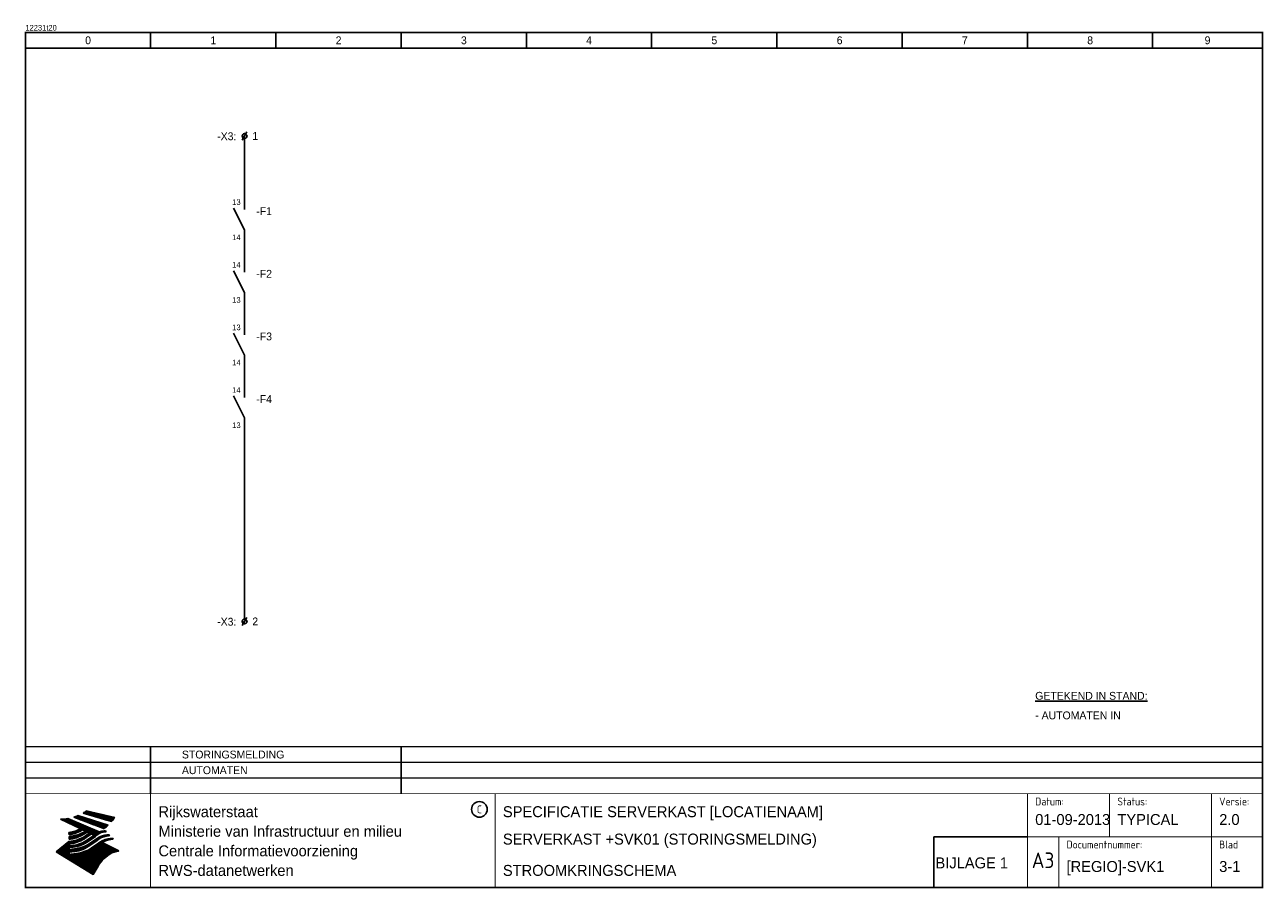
# Model space of a CAD drawing. Extents: x 0 to 395, y 0 to 276.
import ezdxf
from ezdxf.enums import TextEntityAlignment as Align

# ---------------------------------------------------------------- set-up
doc = ezdxf.new("R2010")
doc.units = 0
doc.header["$LTSCALE"] = 10
doc.header["$MEASUREMENT"] = 0
doc.header["$PDSIZE"] = 1
doc.layers.get('0').update_dxf_attribs({"color": 6, "linetype": 'CONTINUOUS'})
for name, color, linetype in [('ALG00', 7, 'CONTINUOUS'), ('ALG01', 2, 'CONTINUOUS'), ('GEG', 7, 'CONTINUOUS'), ('GEGLOGO', 7, 'CONTINUOUS')]:
    doc.layers.add(name, color=color, linetype=linetype)
doc.styles.add('ISO', font='ISO.SHX')
doc.styles.get("Standard").update_dxf_attribs({"font": 'iso-ss'})

# ---------------------------------------------------------------- blocks, each defined once
blk = doc.blocks.new('STANC')
at = {"color": 0}
blk.add_attdef('STANC', text='', height=1, dxfattribs=at).set_placement((0, 0), align=Align.CENTER)
blk = doc.blocks.new('XXD25-03')
blk.add_line((-0.75, -1.3), (0.75, 1.3))
blk.add_circle((0, 0), 0.75)
at = {"layer": 'ALG00', "color": 7}
for p in [(-0.75, 0), (0, 0.75), (0, 0), (0.75, 0), (0, -0.75)]:
    blk.add_point(p, dxfattribs=at)
at = {"flags": 1}
blk.add_attdef('OMSCHR1', text='', height=2.5, dxfattribs=at).set_placement((-2.6, 7.1), align=Align.RIGHT)
for tag, p in [('OMSCHR2', (-2.6, 2.67)), ('ST', (-2.61, -1.34))]:
    blk.add_attdef(tag, text='', height=2.5).set_placement(p, align=Align.RIGHT)
for tag, p, height, flags in [('LC', (2.48, 2.75), 2.5, 1), ('B1', (-0.75, 0.75), 0.1, 3), ('I3', (-0.75, 0), 0.1, 3), ('I1', (0, 0.75), 0.1, 3), ('I5', (0, 0), 0.1, 3), ('I4', (0.75, 0), 0.1, 3), ('I2', (0, -0.75), 0.1, 3), ('B2', (0.75, -0.75), 0.1, 3), ('GC', (2.48, -5.25), 1.8, 1), ('FC', (2.48, -8.25), 1.8, 3), ('NR', (2.48, -11.25), 1.8, 1)]:
    blk.add_attdef(tag, p, '', height=height, dxfattribs=dict(flags=flags))
blk.add_attdef('KT', (2.48, -1.25), '', height=2.5)
blk = doc.blocks.new('STANL')
at = {"color": 0}
blk.add_attdef('STANDL', (0, 0), '', height=1, dxfattribs=at)
blk = doc.blocks.new('A3')
at = {"color": 2}
blk.add_circle((145, 25), 2.5, dxfattribs=at)
at = {"layer": 'GEG'}
for p, q in [((148.83, 0.06), (148.83, 0.05)), ((150.06, 0.06), (150.06, 0.04)), ((150.09, 0.06), (150.09, -0.14))]:
    blk.add_line(p, q, dxfattribs=at)
at = {"layer": 'GEG', "color": 2, "const_width": 0.5}
blk.add_lwpolyline([(395.06, 0.06), (0.06, 0.06), (0.06, 273.06), (395.06, 273.06)], close=True, dxfattribs=at)
at = {"layer": 'GEG', "color": 2, "const_width": 0.3}
for points in [[(0.06, 30), (395.06, 30)], [(40, 0), (40, 30)], [(150, 0), (150, 30)], [(320, 0), (320, 30)], [(346.25, 16.25), (346.25, 30)], [(378.75, 0.06), (378.75, 30)], [(320, 16.25), (395, 16.25)], [(330, 0.06), (330, 16.25)]]:
    blk.add_lwpolyline(points, dxfattribs=at)
at = {"layer": 'GEGLOGO', "color": 4}
for p, q in [((18.46, 23.81), (27.49, 21.09)), ((18.46, 23.81), (27.49, 21.09)), ((18.48, 23.8), (22.35, 23.8)), ((18.61, 23.9), (21.92, 23.9)), ((18.77, 24), (21.49, 24)), ((18.93, 24.1), (21.06, 24.1)), ((19.08, 24.2), (20.63, 24.2)), ((19.22, 24.3), (20.2, 24.3)), ((19.36, 24.4), (19.77, 24.4)), ((19.45, 24.47), (28.56, 22.36)), ((19.45, 24.47), (28.56, 22.36)), ((11.27, 21.86), (21.98, 16.71)), ((11.27, 21.86), (21.98, 16.71)), ((11.4, 21.8), (14.11, 21.8)), ((11.61, 21.7), (14.35, 21.7)), ((11.82, 21.6), (14.58, 21.6)), ((12.03, 21.5), (14.82, 21.5)), ((12.23, 21.4), (15.05, 21.4)), ((12.41, 21.9), (13.88, 21.9)), ((12.44, 21.3), (15.29, 21.3)), ((12.65, 21.2), (15.52, 21.2)), ((12.86, 21.1), (15.76, 21.1)), ((13.07, 21), (15.99, 21)), ((13.27, 20.9), (16.23, 20.9)), ((13.33, 22), (13.64, 22)), ((13.48, 20.8), (16.46, 20.8)), ((13.56, 22.03), (23.58, 17.77)), ((13.56, 22.03), (23.58, 17.77)), ((13.69, 20.7), (16.7, 20.7)), ((13.9, 20.6), (16.93, 20.6)), ((14.1, 20.5), (17.17, 20.5)), ((14.31, 20.4), (17.4, 20.4)), ((14.52, 20.3), (17.64, 20.3)), ((14.73, 20.2), (17.87, 20.2)), ((14.94, 20.1), (18.11, 20.1)), ((15.14, 20), (18.34, 20)), ((15.35, 19.9), (18.58, 19.9)), ((15.5, 22.49), (25.02, 18.83)), ((15.5, 22.49), (25.02, 18.83)), ((15.53, 22.5), (18.33, 22.5)), ((15.56, 19.8), (18.81, 19.8)), ((15.73, 22.4), (18.65, 22.4)), ((15.82, 22.6), (18.02, 22.6)), ((15.99, 22.3), (18.96, 22.3)), ((16.08, 22.7), (17.7, 22.7)), ((16.25, 22.2), (19.28, 22.2)), ((16.32, 22.8), (17.38, 22.8)), ((16.51, 22.1), (19.6, 22.1)), ((16.54, 22.9), (17.07, 22.9)), ((16.75, 23), (26.48, 19.92)), ((16.75, 23), (26.48, 19.92)), ((16.77, 22), (19.91, 22)), ((17.03, 21.9), (20.23, 21.9)), ((17.29, 21.8), (20.54, 21.8)), ((17.55, 21.7), (20.86, 21.7)), ((17.81, 21.6), (21.18, 21.6)), ((18.07, 21.5), (21.49, 21.5)), ((18.33, 21.4), (21.81, 21.4)), ((18.59, 21.3), (22.13, 21.3)), ((18.81, 23.7), (22.78, 23.7)), ((18.86, 21.2), (22.44, 21.2)), ((19.12, 21.1), (22.76, 21.1)), ((19.14, 23.6), (23.22, 23.6)), ((19.38, 21), (23.07, 21)), ((19.48, 23.5), (23.65, 23.5)), ((19.64, 20.9), (23.39, 20.9)), ((19.81, 23.4), (24.08, 23.4)), ((19.9, 20.8), (23.71, 20.8)), ((20.14, 23.3), (24.51, 23.3)), ((20.16, 20.7), (24.02, 20.7)), ((20.42, 20.6), (24.34, 20.6)), ((20.48, 23.2), (24.94, 23.2)), ((20.68, 20.5), (24.66, 20.5)), ((20.81, 23.1), (25.37, 23.1)), ((20.94, 20.4), (24.97, 20.4)), ((21.14, 23), (25.8, 23)), ((21.2, 20.3), (25.29, 20.3)), ((21.46, 20.2), (25.6, 20.2)), ((21.47, 22.9), (26.23, 22.9)), ((21.72, 20.1), (25.92, 20.1)), ((21.81, 22.8), (26.66, 22.8)), ((21.98, 20), (26.24, 20)), ((22.14, 22.7), (27.09, 22.7)), ((22.24, 19.9), (26.45, 19.9)), ((22.47, 22.6), (27.53, 22.6)), ((22.5, 19.8), (26.34, 19.8)), ((22.81, 22.5), (27.96, 22.5)), ((23.14, 22.4), (28.39, 22.4)), ((23.47, 22.3), (28.51, 22.3)), ((23.81, 22.2), (28.43, 22.2)), ((24.14, 22.1), (28.36, 22.1)), ((24.47, 22), (28.28, 22)), ((24.81, 21.9), (28.2, 21.9)), ((25.14, 21.8), (28.12, 21.8)), ((25.47, 21.7), (28.03, 21.7)), ((25.8, 21.6), (27.95, 21.6)), ((26.14, 21.5), (27.86, 21.5)), ((26.47, 21.4), (27.77, 21.4)), ((26.8, 21.3), (27.68, 21.3)), ((27.14, 21.2), (27.59, 21.2)), ((27.47, 21.1), (27.5, 21.1)), ((13.95, 16.91), (13.91, 17.62)), ((13.95, 16.91), (13.91, 17.62)), ((13.91, 17.6), (16.6, 17.6)), ((13.91, 17.5), (16.34, 17.5)), ((13.92, 17.4), (16.06, 17.4)), ((13.93, 17.3), (15.75, 17.3)), ((13.93, 17.2), (15.41, 17.2)), ((13.94, 17.1), (15.01, 17.1)), ((13.94, 17), (14.53, 17)), ((13.95, 16.91), (14.11, 16.93)), ((13.95, 16.91), (14.11, 16.93)), ((13.95, 16.35), (14.24, 16.38)), ((13.95, 16.35), (14.24, 16.38)), ((13.95, 15.45), (13.95, 16.35)), ((13.95, 15.45), (13.95, 16.35)), ((13.95, 16.3), (17.26, 16.3)), ((13.95, 16.2), (17.02, 16.2)), ((13.95, 16.1), (16.77, 16.1)), ((13.95, 16), (16.5, 16)), ((13.95, 15.9), (16.2, 15.9)), ((14.47, 17.7), (16.84, 17.7)), ((14.47, 16.4), (17.48, 16.4)), ((14.99, 17.8), (17.06, 17.8)), ((15.22, 16.5), (17.69, 16.5)), ((15.41, 17.9), (17.27, 17.9)), ((15.73, 16.6), (17.89, 16.6)), ((15.76, 18), (17.47, 18)), ((15.77, 19.7), (19.05, 19.7)), ((15.98, 19.6), (19.28, 19.6)), ((16.08, 18.1), (17.67, 18.1)), ((16.14, 16.7), (18.08, 16.7)), ((16.18, 19.5), (19.52, 19.5)), ((16.36, 18.2), (17.85, 18.2)), ((16.39, 19.4), (19.75, 19.4)), ((16.49, 16.8), (18.26, 16.8)), ((16.6, 19.3), (19.99, 19.3)), ((16.63, 18.3), (18.02, 18.3)), ((16.8, 16.9), (18.43, 16.9)), ((16.81, 19.2), (20.22, 19.2)), ((16.87, 18.4), (18.19, 18.4)), ((17.02, 19.1), (20.46, 19.1)), ((17.08, 17), (18.59, 17)), ((17.1, 18.5), (18.35, 18.5)), ((17.22, 19), (20.69, 19)), ((17.31, 18.6), (18.29, 18.6)), ((17.34, 17.1), (18.75, 17.1)), ((17.43, 18.9), (20.93, 18.9)), ((17.51, 18.7), (18.1, 18.7)), ((17.58, 17.2), (18.91, 17.2)), ((17.64, 18.8), (21.16, 18.8)), ((17.7, 18.8), (17.9, 18.8)), ((18.41, 18.54), (17.8, 18.85)), ((18.41, 18.54), (17.8, 18.85)), ((17.8, 17.3), (19.05, 17.3)), ((17.85, 18.7), (21.4, 18.7)), ((18.01, 17.4), (19.19, 17.4)), ((18.05, 18.6), (21.63, 18.6)), ((18.1, 15.9), (19.25, 15.9)), ((18.21, 17.5), (19.34, 17.5)), ((18.26, 18.5), (21.87, 18.5)), ((18.29, 16), (19.38, 16)), ((18.4, 17.6), (19.49, 17.6)), ((18.47, 18.4), (22.1, 18.4)), ((18.47, 16.1), (19.53, 16.1)), ((18.58, 17.7), (19.63, 17.7)), ((18.64, 16.2), (19.68, 16.2)), ((18.68, 18.3), (22.34, 18.3)), ((18.75, 17.8), (19.78, 17.8)), ((18.8, 16.3), (19.82, 16.3)), ((18.89, 18.2), (22.57, 18.2)), ((18.91, 17.9), (19.66, 17.9)), ((18.96, 16.4), (19.97, 16.4)), ((19.01, 17.96), (19.24, 18.11)), ((19.01, 17.96), (19.24, 18.11)), ((19.07, 18), (19.46, 18)), ((19.09, 18.1), (22.81, 18.1)), ((19.11, 16.5), (20.11, 16.5)), ((19.18, 16.54), (20.52, 17.46)), ((19.18, 16.54), (20.52, 17.46)), ((19.21, 18.1), (19.27, 18.1)), ((19.21, 17.41), (19.81, 17.82)), ((19.21, 17.41), (19.81, 17.82)), ((19.24, 18.11), (19.81, 17.82)), ((19.24, 18.11), (19.81, 17.82)), ((19.26, 16.6), (20.26, 16.6)), ((19.3, 18), (23.04, 18)), ((19.38, 15.99), (21.09, 17.17)), ((19.38, 15.99), (21.09, 17.17)), ((19.4, 16.7), (20.41, 16.7)), ((19.51, 17.9), (23.28, 17.9)), ((19.55, 16.8), (20.55, 16.8)), ((19.7, 16.9), (20.7, 16.9)), ((19.72, 17.8), (23.51, 17.8)), ((19.84, 17), (20.85, 17)), ((19.89, 15.28), (22.17, 16.84)), ((19.89, 15.28), (22.17, 16.84)), ((19.93, 17.7), (23.48, 17.7)), ((19.99, 17.1), (20.99, 17.1)), ((20.09, 14.73), (22.37, 16.29)), ((20.09, 14.73), (22.37, 16.29)), ((20.13, 17.6), (23.33, 17.6)), ((20.13, 17.2), (21.03, 17.2)), ((20.28, 17.3), (20.83, 17.3)), ((20.34, 17.5), (23.17, 17.5)), ((20.43, 17.4), (20.63, 17.4)), ((20.52, 17.46), (21.09, 17.17)), ((20.52, 17.46), (21.09, 17.17)), ((20.55, 17.4), (23.02, 17.4)), ((20.76, 17.3), (22.87, 17.3)), ((20.8, 15.9), (21.8, 15.9)), ((20.94, 16), (21.95, 16)), ((20.96, 17.2), (22.72, 17.2)), ((21.09, 16.1), (22.09, 16.1)), ((21.17, 17.1), (22.57, 17.1)), ((21.24, 16.2), (22.24, 16.2)), ((21.38, 17), (22.42, 17)), ((21.38, 16.3), (22.38, 16.3)), ((21.53, 16.4), (22.47, 16.4)), ((21.59, 16.9), (22.27, 16.9)), ((21.67, 16.5), (22.57, 16.5)), ((21.8, 16.8), (22.12, 16.8)), ((21.82, 16.6), (22.67, 16.6)), ((21.97, 16.7), (22.77, 16.7)), ((23.58, 17.77), (21.98, 16.71)), ((23.58, 17.77), (21.98, 16.71)), ((22.11, 16.8), (22.89, 16.8)), ((22.23, 16.9), (23.01, 16.9)), ((22.35, 17), (23.14, 17)), ((22.47, 17.1), (23.28, 17.1)), ((22.59, 17.2), (23.43, 17.2)), ((22.73, 17.3), (23.59, 17.3)), ((22.76, 19.7), (26.22, 19.7)), ((22.88, 17.4), (23.77, 17.4)), ((23.02, 19.6), (26.1, 19.6)), ((23.04, 17.5), (23.97, 17.5)), ((23.18, 15.9), (24.16, 15.9)), ((23.22, 17.6), (24.19, 17.6)), ((23.28, 19.5), (25.98, 19.5)), ((23.35, 16), (24.36, 16)), ((23.43, 17.7), (24.49, 17.7)), ((23.53, 16.1), (24.58, 16.1)), ((23.55, 19.4), (25.85, 19.4)), ((23.66, 17.8), (25.05, 17.8)), ((23.73, 16.2), (24.83, 16.2)), ((23.81, 19.3), (25.71, 19.3)), ((23.93, 17.9), (25.73, 17.9)), ((23.95, 16.3), (25.12, 16.3)), ((24.07, 19.2), (25.57, 19.2)), ((24.2, 16.4), (25.48, 16.4)), ((24.33, 19.1), (25.43, 19.1)), ((24.33, 18), (25.64, 18)), ((24.49, 16.5), (25.93, 16.5)), ((24.59, 19), (25.28, 19)), ((24.83, 16.6), (26.49, 16.6)), ((24.85, 18.9), (25.12, 18.9)), ((25.3, 16.7), (26.92, 16.7)), ((25.55, 18.09), (25.77, 17.86)), ((25.55, 18.09), (25.77, 17.86)), ((25.78, 16.8), (26.82, 16.8)), ((26.72, 16.9), (26.97, 16.65)), ((26.72, 16.9), (26.97, 16.65)), ((13.91, 14.73), (9.86, 11.38)), ((13.91, 14.73), (9.86, 11.38)), ((10.48, 11.9), (17.46, 11.9)), ((10.61, 12), (17.77, 12)), ((10.73, 12.1), (18.06, 12.1)), ((10.85, 12.2), (13.95, 12.2)), ((10.97, 12.3), (13.95, 12.3)), ((11.09, 12.4), (13.95, 12.4)), ((11.21, 12.5), (13.95, 12.5)), ((11.33, 12.6), (13.95, 12.6)), ((11.45, 12.7), (13.95, 12.7)), ((11.57, 12.8), (13.95, 12.8)), ((11.69, 12.9), (14.78, 12.9)), ((11.81, 13), (15.63, 13)), ((11.94, 13.1), (16.22, 13.1)), ((12.06, 13.2), (16.67, 13.2)), ((12.18, 13.3), (17.05, 13.3)), ((12.3, 13.4), (13.95, 13.4)), ((12.42, 13.5), (13.95, 13.5)), ((12.54, 13.6), (13.95, 13.6)), ((12.66, 13.7), (13.95, 13.7)), ((12.78, 13.8), (13.95, 13.8)), ((12.9, 13.9), (13.95, 13.9)), ((13.02, 14), (14.54, 14)), ((13.15, 14.1), (15.12, 14.1)), ((13.27, 14.2), (15.56, 14.2)), ((13.39, 14.3), (15.94, 14.3)), ((13.51, 14.4), (16.26, 14.4)), ((13.63, 14.5), (16.56, 14.5)), ((13.75, 14.6), (16.83, 14.6)), ((13.87, 14.7), (17.08, 14.7)), ((13.95, 15.8), (15.86, 15.8)), ((13.95, 15.7), (15.48, 15.7)), ((13.95, 15.6), (15.02, 15.6)), ((13.95, 15.5), (14.42, 15.5)), ((13.95, 15.45), (14.44, 15.5)), ((13.95, 15.45), (14.44, 15.5)), ((13.95, 14.72), (14.41, 14.77)), ((13.95, 14.72), (14.41, 14.77)), ((13.95, 13.93), (14.61, 14.01)), ((13.95, 13.93), (14.61, 14.01)), ((13.95, 13.93), (13.95, 13.32)), ((13.95, 13.93), (13.95, 13.32)), ((13.95, 13.32), (15.12, 13.45)), ((13.95, 13.32), (15.12, 13.45)), ((13.95, 12.81), (15.32, 12.96)), ((13.95, 12.81), (15.32, 12.96)), ((13.95, 12.81), (13.95, 12.18)), ((13.95, 12.81), (13.95, 12.18)), ((13.95, 12.18), (15.65, 12.37)), ((13.95, 12.18), (15.65, 12.37)), ((14.11, 12.2), (18.32, 12.2)), ((14.62, 14.8), (17.32, 14.8)), ((14.69, 13.4), (17.38, 13.4)), ((15.01, 12.3), (18.56, 12.3)), ((15.23, 14.9), (17.54, 14.9)), ((15.49, 13.5), (17.67, 13.5)), ((15.7, 15), (17.74, 15)), ((15.94, 12.4), (18.78, 12.4)), ((16.02, 13.6), (17.94, 13.6)), ((16.08, 15.1), (17.94, 15.1)), ((16.42, 15.2), (18.13, 15.2)), ((16.45, 13.7), (18.19, 13.7)), ((16.62, 12.5), (19, 12.5)), ((16.72, 15.3), (18.31, 15.3)), ((16.81, 13.8), (18.42, 13.8)), ((16.99, 15.4), (18.48, 15.4)), ((17.1, 12.6), (19.2, 12.6)), ((17.13, 13.9), (18.64, 13.9)), ((17.24, 15.5), (18.64, 15.5)), ((17.42, 14), (18.85, 14)), ((17.48, 15.6), (18.8, 15.6)), ((17.5, 12.7), (19.39, 12.7)), ((17.69, 14.1), (19.04, 14.1)), ((17.7, 15.7), (18.96, 15.7)), ((17.84, 12.8), (19.57, 12.8)), ((17.9, 15.8), (19.1, 15.8)), ((17.94, 14.2), (19.23, 14.2)), ((18.14, 12.9), (19.75, 12.9)), ((18.16, 14.3), (19.41, 14.3)), ((18.38, 14.4), (19.58, 14.4)), ((18.42, 13), (19.92, 13)), ((18.58, 14.5), (19.74, 14.5)), ((18.67, 13.1), (20.08, 13.1)), ((18.78, 14.6), (19.9, 14.6)), ((18.91, 13.2), (20.23, 13.2)), ((18.96, 14.7), (20.05, 14.7)), ((19.13, 13.3), (20.38, 13.3)), ((19.14, 14.8), (20.19, 14.8)), ((19.31, 14.9), (20.34, 14.9)), ((19.34, 13.4), (20.53, 13.4)), ((19.47, 15), (20.49, 15)), ((19.54, 13.5), (20.67, 13.5)), ((19.62, 15.1), (20.63, 15.1)), ((19.72, 13.6), (20.81, 13.6)), ((19.77, 15.2), (20.78, 15.2)), ((19.79, 11.9), (29.51, 11.9)), ((19.9, 13.7), (20.96, 13.7)), ((19.92, 15.3), (20.92, 15.3)), ((19.99, 12), (29.31, 12)), ((20.07, 15.4), (21.07, 15.4)), ((20.07, 13.8), (21.11, 13.8)), ((20.18, 12.1), (29.11, 12.1)), ((20.21, 15.5), (21.22, 15.5)), ((20.24, 13.9), (21.25, 13.9)), ((20.36, 15.6), (21.36, 15.6)), ((20.36, 12.2), (28.91, 12.2)), ((20.39, 14), (21.4, 14)), ((20.42, 14.02), (22.7, 15.58)), ((20.42, 14.02), (22.7, 15.58)), ((20.5, 15.7), (21.51, 15.7)), ((20.53, 12.3), (28.71, 12.3)), ((20.54, 14.1), (21.54, 14.1)), ((20.62, 13.47), (22.9, 15.03)), ((20.62, 13.47), (22.9, 15.03)), ((20.65, 15.8), (21.65, 15.8)), ((20.69, 14.2), (21.69, 14.2)), ((20.7, 12.4), (28.51, 12.4)), ((20.83, 14.3), (21.84, 14.3)), ((20.86, 12.5), (28.31, 12.5)), ((20.98, 14.4), (21.98, 14.4)), ((21.01, 12.6), (28.11, 12.6)), ((21.11, 12.67), (23.39, 14.23)), ((21.11, 12.67), (23.39, 14.23)), ((21.13, 14.5), (22.13, 14.5)), ((21.16, 12.7), (27.91, 12.7)), ((21.27, 14.6), (22.28, 14.6)), ((21.3, 12.8), (27.7, 12.8)), ((21.42, 14.7), (22.42, 14.7)), ((21.45, 12.9), (27.5, 12.9)), ((21.56, 14.8), (22.57, 14.8)), ((21.6, 13), (27.3, 13)), ((21.71, 14.9), (22.71, 14.9)), ((21.74, 13.1), (27.1, 13.1)), ((21.86, 15), (22.86, 15)), ((21.89, 13.2), (26.9, 13.2)), ((22, 15.1), (22.98, 15.1)), ((22.03, 13.3), (26.7, 13.3)), ((22.15, 15.2), (23.1, 15.2)), ((22.18, 13.4), (26.5, 13.4)), ((22.29, 15.3), (23.22, 15.3)), ((22.33, 13.5), (26.3, 13.5)), ((22.44, 15.4), (23.36, 15.4)), ((22.47, 13.6), (26.1, 13.6)), ((22.59, 15.5), (23.5, 15.5)), ((22.62, 13.7), (25.89, 13.7)), ((22.73, 15.6), (23.64, 15.6)), ((22.76, 13.8), (25.69, 13.8)), ((22.87, 15.7), (23.8, 15.7)), ((22.91, 13.9), (25.49, 13.9)), ((23.02, 15.8), (23.97, 15.8)), ((23.06, 14), (25.29, 14)), ((23.2, 14.1), (25.09, 14.1)), ((23.35, 14.2), (24.89, 14.2)), ((23.48, 14.3), (24.69, 14.3)), ((23.61, 14.4), (24.59, 14.4)), ((23.75, 14.5), (24.74, 14.5)), ((23.9, 14.6), (24.9, 14.6)), ((24.06, 14.7), (25.08, 14.7)), ((24.23, 14.8), (25.27, 14.8)), ((24.41, 14.9), (25.48, 14.9)), ((24.55, 14.37), (29.83, 11.74)), ((24.55, 14.37), (29.83, 11.74)), ((24.61, 15), (25.72, 15)), ((24.82, 15.1), (25.99, 15.1)), ((25.06, 15.2), (26.32, 15.2)), ((25.33, 15.3), (26.75, 15.3)), ((25.64, 15.4), (27.34, 15.4)), ((26.02, 15.5), (27.93, 15.5)), ((26.56, 15.6), (27.97, 15.6)), ((27.11, 15.7), (27.88, 15.7)), ((27.79, 15.79), (28.06, 15.51)), ((27.79, 15.79), (28.06, 15.51)), ((21.66, 4.22), (9.86, 11.38)), ((21.66, 4.22), (9.86, 11.38)), ((9.88, 11.4), (14.58, 11.4)), ((10, 11.5), (15.48, 11.5)), ((10, 11.3), (13.95, 11.3)), ((10.12, 11.6), (16.22, 11.6)), ((10.17, 11.2), (13.95, 11.2)), ((10.24, 11.7), (16.71, 11.7)), ((10.33, 11.1), (13.95, 11.1)), ((10.36, 11.8), (17.11, 11.8)), ((10.5, 11), (13.95, 11)), ((10.66, 10.9), (13.95, 10.9)), ((10.83, 10.8), (13.95, 10.8)), ((10.99, 10.7), (13.95, 10.7)), ((11.15, 10.6), (26.8, 10.6)), ((11.32, 10.5), (26.65, 10.5)), ((11.48, 10.4), (26.5, 10.4)), ((11.65, 10.3), (26.36, 10.3)), ((11.81, 10.2), (26.22, 10.2)), ((11.98, 10.1), (26.09, 10.1)), ((12.14, 10), (25.96, 10)), ((12.31, 9.9), (25.83, 9.9)), ((12.47, 9.8), (25.71, 9.8)), ((12.64, 9.7), (25.59, 9.7)), ((12.8, 9.6), (25.48, 9.6)), ((12.97, 9.5), (25.36, 9.5)), ((13.13, 9.4), (25.25, 9.4)), ((13.3, 9.3), (25.15, 9.3)), ((13.46, 9.2), (25.04, 9.2)), ((13.63, 9.1), (24.94, 9.1)), ((13.79, 9), (24.84, 9)), ((13.95, 11.33), (15.85, 11.54)), ((13.95, 11.33), (15.85, 11.54)), ((13.95, 11.33), (13.95, 10.63)), ((13.95, 11.33), (13.95, 10.63)), ((13.95, 10.63), (16.34, 10.9)), ((13.95, 10.63), (16.34, 10.9)), ((13.96, 8.9), (24.75, 8.9)), ((14.12, 8.8), (24.65, 8.8)), ((14.29, 8.7), (24.56, 8.7)), ((14.45, 8.6), (24.47, 8.6)), ((14.55, 10.7), (26.96, 10.7)), ((14.62, 8.5), (24.38, 8.5)), ((14.78, 8.4), (24.3, 8.4)), ((14.94, 8.3), (24.22, 8.3)), ((15.11, 8.2), (24.14, 8.2)), ((15.27, 8.1), (24.06, 8.1)), ((15.44, 8), (23.98, 8)), ((15.45, 10.8), (27.12, 10.8)), ((16.35, 10.9), (27.29, 10.9)), ((17.04, 11), (27.47, 11)), ((17.53, 11.1), (27.69, 11.1)), ((17.93, 11.2), (28.02, 11.2)), ((18.27, 11.3), (28.36, 11.3)), ((18.58, 11.4), (28.69, 11.4)), ((18.86, 11.5), (29.03, 11.5)), ((19.12, 11.6), (29.36, 11.6)), ((29.61, 11.68), (19.36, 11.68)), ((19.58, 11.8), (29.71, 11.8)), ((27.61, 11.08), (29.83, 11.74)), ((27.61, 11.08), (29.83, 11.74)), ((29.83, 11.74), (29.68, 11.69)), ((29.83, 11.74), (29.68, 11.69)), ((29.69, 11.7), (29.71, 11.7)), ((15.6, 7.9), (23.9, 7.9)), ((15.77, 7.8), (23.83, 7.8)), ((15.93, 7.7), (23.76, 7.7)), ((16.1, 7.6), (23.69, 7.6)), ((16.26, 7.5), (23.62, 7.5)), ((16.43, 7.4), (23.55, 7.4)), ((16.59, 7.3), (23.48, 7.3)), ((16.76, 7.2), (23.42, 7.2)), ((16.92, 7.1), (23.36, 7.1)), ((17.09, 7), (23.29, 7)), ((17.25, 6.9), (23.23, 6.9)), ((17.42, 6.8), (23.17, 6.8)), ((17.58, 6.7), (23.12, 6.7)), ((17.75, 6.6), (23.06, 6.6)), ((17.91, 6.5), (23, 6.5)), ((18.08, 6.4), (22.94, 6.4)), ((18.24, 6.3), (22.88, 6.3)), ((18.4, 6.2), (22.82, 6.2)), ((18.57, 6.1), (22.76, 6.1)), ((18.73, 6), (22.71, 6)), ((18.9, 5.9), (22.65, 5.9)), ((19.06, 5.8), (22.59, 5.8)), ((19.23, 5.7), (22.53, 5.7)), ((19.39, 5.6), (22.47, 5.6)), ((19.56, 5.5), (22.41, 5.5)), ((19.72, 5.4), (22.35, 5.4)), ((19.89, 5.3), (22.3, 5.3)), ((20.05, 5.2), (22.24, 5.2)), ((20.22, 5.1), (22.18, 5.1)), ((20.38, 5), (22.12, 5)), ((20.55, 4.9), (22.06, 4.9)), ((20.71, 4.8), (22, 4.8)), ((20.88, 4.7), (21.94, 4.7)), ((21.04, 4.6), (21.89, 4.6)), ((21.21, 4.5), (21.83, 4.5)), ((21.37, 4.4), (21.77, 4.4)), ((21.54, 4.3), (21.71, 4.3)), ((21.66, 4.22), (23.2, 6.85)), ((21.66, 4.22), (23.2, 6.85))]:
    blk.add_line(p, q, dxfattribs=at)
for centre, radius, start, end in [((13.75, 31.93), 9.39, 300.0654, 307.393), ((13.75, 31.93), 9.39, 300.0654, 307.393), ((11.37, 35.73), 13.87, 269.6055, 279.0886), ((11.37, 35.73), 13.87, 269.6055, 279.0886), ((12.6, 31.4), 9.37, 288.0217, 296.3084), ((12.6, 31.4), 9.37, 288.0217, 296.3084), ((20.18, 26.85), 9.36, 301.1147, 312.2814), ((20.18, 26.85), 9.36, 301.1147, 312.2814), ((16.35, 31.52), 15.26, 316.9248, 323.1399), ((16.35, 31.52), 15.26, 316.9248, 323.1399), ((12.75, 28.06), 10.5, 276.3402, 298.7463), ((12.75, 28.06), 10.5, 276.3402, 298.7463), ((13.25, 25.21), 10.5, 273.6149, 304.3803), ((13.25, 25.21), 10.5, 273.6149, 304.3803), ((12.59, 27.54), 10.72, 278.129, 302.868), ((12.59, 27.54), 10.72, 278.129, 302.868), ((13.5, 26.6), 10.25, 274.164, 302.5474), ((13.5, 26.6), 10.25, 274.164, 302.5474), ((12.96, 26.11), 10.71, 277.9472, 305.7139), ((12.96, 26.11), 10.71, 277.9472, 305.7139), ((12.95, 24.7), 10.83, 278.8115, 306.4242), ((12.95, 24.7), 10.83, 278.8115, 306.4242), ((25.41, 13.46), 4.67, 107.4286, 133.7799), ((25.41, 13.46), 4.67, 107.4286, 133.7799), ((26.12, 13), 4.99, 110.4143, 138.7411), ((26.12, 13), 4.99, 110.4143, 138.7411), ((26.33, 10.74), 6.04, 98.1566, 126.9045), ((26.33, 10.74), 6.04, 98.1566, 126.9045), ((26.94, 10.56), 6.02, 100.5835, 132.088), ((26.94, 10.56), 6.02, 100.5835, 132.088), ((25.34, 12.88), 5.22, 87.7348, 104.8316), ((25.34, 12.88), 5.22, 87.7348, 104.8316), ((25.99, 10.88), 6.99, 91.7838, 103.2817), ((25.99, 10.88), 6.99, 91.7838, 103.2817), ((26.77, 11.93), 4.97, 90.634, 105.1984), ((26.77, 11.93), 4.97, 90.634, 105.1984), ((27.44, 9.68), 6.99, 93.8342, 103.2817), ((27.44, 9.68), 6.99, 93.8342, 103.2817), ((13.82, 23.96), 10.59, 277.0519, 304.973), ((13.82, 23.96), 10.59, 277.0519, 304.973), ((14.16, 23.4), 10.5, 276.3402, 304.3803), ((14.16, 23.4), 10.5, 276.3402, 304.3803), ((14.77, 22.66), 10.33, 274.9043, 303.1745), ((14.77, 22.66), 10.33, 274.9043, 303.1745), ((14.34, 22.16), 10.73, 278.1111, 305.8489), ((14.34, 22.16), 10.73, 278.1111, 305.8489), ((15.18, 21.33), 10.5, 276.3402, 304.3803), ((15.18, 21.33), 10.5, 276.3402, 304.3803), ((27.48, 9.13), 6.53, 95.7581, 128.7216), ((27.48, 9.13), 6.53, 95.7581, 128.7216), ((27.82, 9.7), 5.7, 96.3886, 125.0052), ((27.82, 9.7), 5.7, 96.3886, 125.0052), ((28.12, 10.83), 4.97, 93.8141, 105.1984), ((28.12, 10.83), 4.97, 93.8141, 105.1984), ((28.79, 8.56), 6.99, 96.0135, 103.2817), ((28.79, 8.56), 6.99, 96.0135, 103.2817), ((32.87, 1.18), 11.2, 117.9568, 149.6251), ((32.87, 1.18), 11.2, 117.9568, 149.6251)]:
    blk.add_arc(centre, radius, start, end, dxfattribs=at)
at = {"color": 2, "style": 'ISO'}
blk.add_text('C', height=2.5, dxfattribs=at).set_placement((145, 25), align=Align.MIDDLE)
at = {"color": 2}
blk.add_attdef('FILENUMBER', text='', height=1.8, dxfattribs=at).set_placement((0, 273.12), align=Align.BOTTOM_LEFT)
for tag, p in [('OPDRGEV', (42.5, 22.5)), ('OMSCHRV1', (152.5, 22.5)), ('AFDELING', (42.5, 16.25)), ('DATUM', (322.5, 20)), ('STATUS', (348.75, 20)), ('VERSIE', (381.25, 20)), ('OMSCHRV2', (152.5, 13.75)), ('UITVOERING', (42.5, 10)), ('DOCNUMMER', (332.5, 5)), ('BLAD', (381.25, 5)), ('ONDERWERP', (42.5, 3.75)), ('OMSCHRV3', (152.5, 3.75))]:
    blk.add_attdef(tag, p, '', height=3.5, dxfattribs=at)
at = {"layer": 'GEG', "color": 2, "style": 'ISO'}
for s, p in [('Datum:', (322.5, 26.25)), ('Status:', (348.75, 26.25)), ('Versie:', (381.25, 26.25)), ('Documentnummer:', (332.5, 12.5)), ('Blad', (381.25, 12.5))]:
    blk.add_text(s, height=2.5, dxfattribs=at).set_placement(p)
blk.add_text('A3', height=5, dxfattribs=at).set_placement((325, 6.25), align=Align.CENTER)
blk = doc.blocks.new('SCHAK')
at = {"color": 0}
for p, q in [((0, -1), (0, 0)), ((0, -7.5), (-3.5, -0.5))]:
    blk.add_line(p, q, dxfattribs=at)
for tag, p in [('K1', (-1.25, 0.5)), ('K2', (-1.25, -10.75))]:
    blk.add_attdef(tag, text='', height=1.8).set_placement(p, align=Align.RIGHT)
for tag, p, height, flags in [('LC', (3.75, 1), 2.5, 1), ('GC', (3.75, -10.75), 1.8, 1), ('FC', (3.75, -13.75), 1.8, 3), ('NR', (3.75, -16.75), 1.8, 1)]:
    blk.add_attdef(tag, p, '', height=height, dxfattribs=dict(flags=flags))
for tag, p in [('KT', (3.75, -2.75)), ('OMSCHR1', (3.75, -7))]:
    blk.add_attdef(tag, p, '', height=2.5)
blk = doc.blocks.new('STANR')
at = {"color": 0}
blk.add_attdef('STANDR', text='', height=1, dxfattribs=at).set_placement((0, 0), align=Align.RIGHT)

msp = doc.modelspace()

# ---------------------------------------------------------------- linework, layer by layer
at = {"layer": 'ALG01'}
for p, q in [((40, 268.06), (40, 273.06)), ((80, 268.06), (80, 273.06)), ((120, 268.06), (120, 273.06)), ((160, 268.06), (160, 273.06)), ((200, 268.06), (200, 273.06)), ((240, 268.06), (240, 273.06)), ((280, 268.06), (280, 273.06)), ((320, 268.06), (320, 273.06)), ((360, 268.06), (360, 273.06)), ((70, 197.5), (70, 210)), ((70, 177.5), (70, 190)), ((70, 157.5), (70, 170)), ((70, 140), (70, 150)), ((70, 120), (70, 140)), ((40, 45), (40, 30)), ((120, 45), (120, 30)), ((290.13, 16.2), (290.13, -0.08)), ((320.13, 16.2), (290.13, 16.2))]:
    msp.add_line(p, q, dxfattribs=at)
at = {"layer": 'ALG01', "color": 2}
for p, q in [((70, 217.5), (70, 239.25)), ((70, 85.75), (70, 120))]:
    msp.add_line(p, q, dxfattribs=at)
at = {"layer": 'ALG01', "const_width": 0.5}
msp.add_lwpolyline([(0.06, 268.06), (395.06, 268.06)], dxfattribs=at)
at = {"layer": 'ALG01', "color": 2, "const_width": 0.35}
for points in [[(395, 45), (0, 45)], [(395, 40), (0, 40)], [(395, 35), (0, 35)]]:
    msp.add_lwpolyline(points, dxfattribs=at)

# ---------------------------------------------------------------- block references
at = {"layer": 'ALG01'}
msp.add_blockref('A3', (0, 0), dxfattribs=at).add_auto_attribs({'OPDRGEV': 'Rijkswaterstaat', 'AFDELING': 'Ministerie van Infrastructuur en milieu', 'UITVOERING': 'Centrale Informatievoorziening', 'ONDERWERP': 'RWS-datanetwerken', 'OMSCHRV1': 'SPECIFICATIE SERVERKAST [LOCATIENAAM]', 'OMSCHRV2': 'SERVERKAST +SVK01 (STORINGSMELDING)', 'OMSCHRV3': 'STROOMKRINGSCHEMA', 'DOCNUMMER': '[REGIO]-SVK1', 'DATUM': '01-09-2013', 'STATUS': 'TYPICAL', 'VERSIE': '2.0', 'BLAD': '3-1', 'FILENUMBER': '12231t20'})
ref = msp.add_blockref('STANC', (20.03, 269.31), dxfattribs=dict(at, xscale=2.5, yscale=2.5, zscale=2.5))
ref.add_attrib('STANC', '0', dxfattribs={"layer": '0', "color": 2, "height": 2.5}).set_placement((20.03, 269.31), align=Align.CENTER)
ref = msp.add_blockref('STANC', (60.03, 269.31), dxfattribs=dict(at, xscale=2.5, yscale=2.5, zscale=2.5))
ref.add_attrib('STANC', '1', dxfattribs={"layer": '0', "color": 2, "height": 2.5}).set_placement((60.03, 269.31), align=Align.CENTER)
ref = msp.add_blockref('STANC', (100.03, 269.31), dxfattribs=dict(at, xscale=2.5, yscale=2.5, zscale=2.5))
ref.add_attrib('STANC', '2', dxfattribs={"layer": '0', "color": 2, "height": 2.5}).set_placement((100.03, 269.31), align=Align.CENTER)
ref = msp.add_blockref('STANC', (140.03, 269.31), dxfattribs=dict(at, xscale=2.5, yscale=2.5, zscale=2.5))
ref.add_attrib('STANC', '3', dxfattribs={"layer": '0', "color": 2, "height": 2.5}).set_placement((140.03, 269.31), align=Align.CENTER)
ref = msp.add_blockref('STANC', (180.03, 269.31), dxfattribs=dict(at, xscale=2.5, yscale=2.5, zscale=2.5))
ref.add_attrib('STANC', '4', dxfattribs={"layer": '0', "color": 2, "height": 2.5}).set_placement((180.03, 269.31), align=Align.CENTER)
ref = msp.add_blockref('STANC', (220.03, 269.31), dxfattribs=dict(at, xscale=2.5, yscale=2.5, zscale=2.5))
ref.add_attrib('STANC', '5', dxfattribs={"layer": '0', "color": 2, "height": 2.5}).set_placement((220.03, 269.31), align=Align.CENTER)
ref = msp.add_blockref('STANC', (260.03, 269.31), dxfattribs=dict(at, xscale=2.5, yscale=2.5, zscale=2.5))
ref.add_attrib('STANC', '6', dxfattribs={"layer": '0', "color": 2, "height": 2.5}).set_placement((260.03, 269.31), align=Align.CENTER)
ref = msp.add_blockref('STANC', (300.03, 269.31), dxfattribs=dict(at, xscale=2.5, yscale=2.5, zscale=2.5))
ref.add_attrib('STANC', '7', dxfattribs={"layer": '0', "color": 2, "height": 2.5}).set_placement((300.03, 269.31), align=Align.CENTER)
ref = msp.add_blockref('STANC', (340.03, 269.31), dxfattribs=dict(at, xscale=2.5, yscale=2.5, zscale=2.5))
ref.add_attrib('STANC', '8', dxfattribs={"layer": '0', "color": 2, "height": 2.5}).set_placement((340.03, 269.31), align=Align.CENTER)
ref = msp.add_blockref('STANC', (377.53, 269.31), dxfattribs=dict(at, xscale=2.5, yscale=2.5, zscale=2.5))
ref.add_attrib('STANC', '9', dxfattribs={"layer": '0', "color": 2, "height": 2.5}).set_placement((377.53, 269.31), align=Align.CENTER)
at = {"layer": 'ALG01', "color": 7}
for p, values in [((70, 240), {'ST': '-X3:', 'KT': '1'}), ((70, 85), {'ST': '-X3:', 'KT': '2'}), ((70, 85), {'ST': '-X3:', 'KT': '2'})]:
    msp.add_blockref('XXD25-03', p, dxfattribs=at).add_auto_attribs(values)
at = {"layer": 'ALG01'}
ref = msp.add_blockref('SCHAK', (70, 217.5), dxfattribs=at)
ref.add_attrib('K1', '13', dxfattribs={"layer": '0', "height": 1.8}).set_placement((68.75, 218), align=Align.RIGHT)
ref.add_attrib('K2', '14', dxfattribs={"layer": '0', "height": 1.8}).set_placement((68.75, 206.75), align=Align.RIGHT)
ref.add_attrib('KT', '-F1', (73.75, 214.75), dxfattribs={"layer": '0', "height": 2.5})
ref = msp.add_blockref('SCHAK', (70, 197.5), dxfattribs=at)
ref.add_attrib('K1', '14', dxfattribs={"layer": '0', "height": 1.8}).set_placement((68.75, 198), align=Align.RIGHT)
ref.add_attrib('K2', '13', dxfattribs={"layer": '0', "height": 1.8}).set_placement((68.75, 186.75), align=Align.RIGHT)
ref.add_attrib('KT', '-F2', (73.75, 194.75), dxfattribs={"layer": '0', "height": 2.5})
ref = msp.add_blockref('SCHAK', (70, 177.5), dxfattribs=at)
ref.add_attrib('K1', '13', dxfattribs={"layer": '0', "height": 1.8}).set_placement((68.75, 178), align=Align.RIGHT)
ref.add_attrib('K2', '14', dxfattribs={"layer": '0', "height": 1.8}).set_placement((68.75, 166.75), align=Align.RIGHT)
ref.add_attrib('KT', '-F3', (73.75, 174.75), dxfattribs={"layer": '0', "height": 2.5})
ref = msp.add_blockref('SCHAK', (70, 157.5), dxfattribs=at)
ref.add_attrib('K1', '14', dxfattribs={"layer": '0', "height": 1.8}).set_placement((68.75, 158), align=Align.RIGHT)
ref.add_attrib('K2', '13', dxfattribs={"layer": '0', "height": 1.8}).set_placement((68.75, 146.75), align=Align.RIGHT)
ref.add_attrib('KT', '-F4', (73.75, 154.75), dxfattribs={"layer": '0', "height": 2.5})
at = {"layer": 'ALG01', "xscale": 2.5, "yscale": 2.5, "zscale": 2.5}
for p, values in [((322.5, 60), {'STANDL': '%%uGETEKEND IN STAND:'}), ((322.5, 53.75), {'STANDL': '- AUTOMATEN IN'}), ((50, 41.25), {'STANDL': 'STORINGSMELDING'}), ((50, 36.25), {'STANDL': 'AUTOMATEN'})]:
    msp.add_blockref('STANL', p, dxfattribs=at).add_auto_attribs(values)
at = {"layer": 'ALG01'}
ref = msp.add_blockref('STANR', (313.8, 6.15), dxfattribs=dict(at, xscale=2.5, yscale=2.5, zscale=2.5))
ref.add_attrib('STANDR', 'BIJLAGE 1', dxfattribs={"layer": '0', "color": 0, "height": 3.5}).set_placement((313.8, 6.15), align=Align.RIGHT)

doc.saveas('drawing.dxf')
